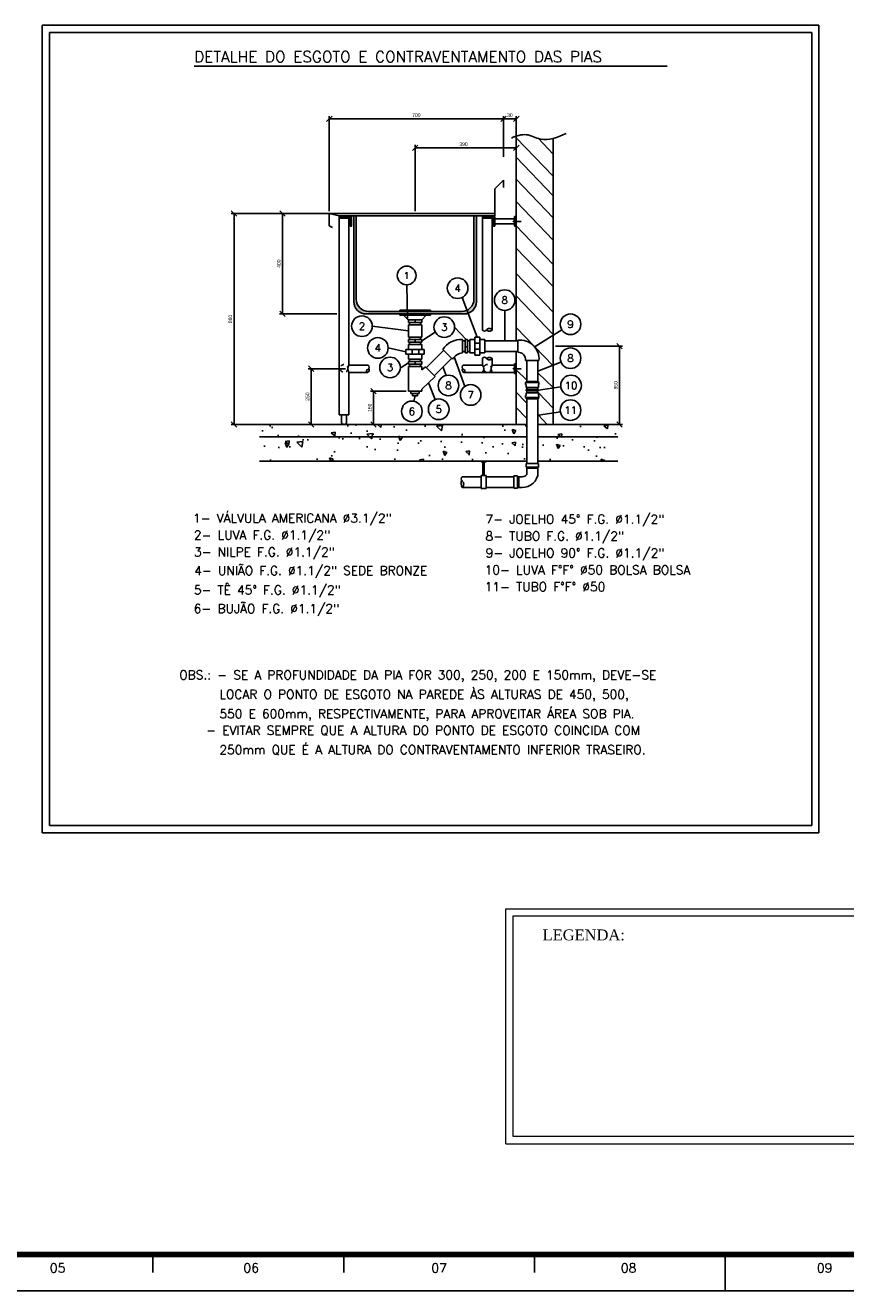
# Model space of a CAD drawing. Header units: millimetres. Extents: x -132310 to 272527, y 0 to 5184.
# Tile 2 of 7: x 30 to 52, y 0 to 35. Entities that reach past the tile are written whole.
import ezdxf
from ezdxf.enums import TextEntityAlignment as Align

# ---------------------------------------------------------------- set-up
doc = ezdxf.new("R2010")
doc.units = ezdxf.units.MM
doc.header["$MEASUREMENT"] = 0
doc.linetypes.add('HIDDEN3', pattern=[0.1075, 0.075, -0.0325])
for name, color, linetype in [('C-COTAS', 7, 'Continuous'), ('C-DETALHE', 8, 'Continuous'), ('C-HIDRAULICA', 1, 'Continuous'), ('C-LAJE', 10, 'Continuous'), ('C-MATERIAL', 7, 'Continuous'), ('C-PAREDE', 7, 'Continuous'), ('C-PISO', 5, 'Continuous'), ('C-PONTOS-HIDR', 124, 'Continuous'), ('DESENHO', 178, 'Continuous'), ('MARGEM', 4, 'Continuous'), ('Textos', 7, 'Continuous')]:
    doc.layers.add(name, color=color, linetype=linetype)
doc.layers.add('Nível 1', color=7, linetype='Continuous', lineweight=5)
doc.styles.add('PADRÃO', font='stylu.ttf')
doc.styles.add('ROMANS', font='ROMANS')
doc.styles.add('TimesNewRoman', font='times.ttf')
doc.dimstyles.get("Standard").update_dxf_attribs({"dimtxt": 0.18, "dimasz": 0.18, "dimexe": 0.18, "dimexo": 0.0625, "dimgap": 0.09, "dimtad": 0, "dimtih": 1, "dimtoh": 1, "dimdec": 4, "dimzin": 0, "dimdsep": 46, "dimtxsty": 'Standard', "dimcen": 0.09, "dimadec": 0, "dimazin": 0, "dimtfac": 1, "dimtdec": 4, "dimtofl": 0, "dimtmove": 0, "dimatfit": 3, "dimfxl": 0, "dimtolj": 1, "dimtzin": 0, "dimarcsym": 0})
pattern_1 = [(140, (-59.2147, -4.0053), (0.105923, 1.210708), [0.126597, -1.392568]), (85, (-59.2147, -4.0053), (-1.269671, -0.234207), [0.101278, -1.114055]), (190.4514, (-59.2059, -3.9044), (-1.163747, 0.976502), [0.107591, -1.183501]), (136.1842, (-59.5523, -4.0053), (0.27939, 1.801462), [0.189896, -2.088852]), (186.6356, (-59.529, -3.8552), (-1.644273, 1.577675), [0.161386, -1.77525]), (81.1842, (-59.5523, -4.0053), (-1.644275, 1.577673), [0.151917, -1.671082]), (111, (-59.4679, -3.8365), (0.679605, 1.007556), [0.126597, -1.392568]), (56, (-59.4679, -3.8365), (-1.224025, 0.410707), [0.101278, -1.114055]), (161.4514, (-59.4112, -3.7526), (-0.544419, 1.418263), [0.107591, -1.183501]), (127.5, (-59.2147, -4.00533), (-0.561912, 0.0205254), [0, -1.100551, 0, -1.130934, 0, -1.1182745]), (97.5, (-59.2147, -4.0053), (-0.6657518, 0.4440513), [0, -0.6448013, 0, -1.0752315, 0, -0.4262103]), (57.5, (-59.2147, -4.38174), (0.0380718, 0.9010717), [0, -0.4219904, 0, -1.31661, 0, -1.74704]), (47.5, (-59.2147, -4.55054), (-0.1689734, 0.984396), [0, -0.5485875, 0, -0.874364, 0, -1.240652])]

# ---------------------------------------------------------------- blocks, each defined once
blk = doc.blocks.new('CIR-1-E')
blk.add_circle((0.001, 0), 0.14)
at = {"style": 'ROMANS'}
blk.add_attdef('N', text='', height=0.1, dxfattribs=at).set_placement((0.001, -0.05), align=Align.CENTER)
blk = doc.blocks.new('_OBLIQUE')
at = {"color": 0, "linetype": 'ByBlock', "lineweight": -2}
blk.add_line((-0.5, -0.5), (0.5, 0.5), dxfattribs=at)
blk = doc.blocks.new('*D643')
at = {"layer": 'C-COTAS', "color": 0, "lineweight": -2}
for p, q in [((37.931, 29.609), (35.272, 29.609)), ((35.352, 29.609), (35.352, 23.796)), ((37.931, 23.796), (35.272, 23.796))]:
    blk.add_line(p, q, dxfattribs=at)
at = {"layer": 'Defpoints', "color": 0}
for p in [(37.993, 29.609), (35.352, 23.796), (37.993, 23.796)]:
    blk.add_point(p, dxfattribs=at)
at = {"layer": 'C-COTAS', "color": 0, "lineweight": -2, "xscale": 0.15, "yscale": 0.15, "zscale": 0.15}
for p, rotation in [((35.352, 29.609), 90), ((35.352, 23.796), 270)]:
    blk.add_blockref('_OBLIQUE', p, dxfattribs=dict(at, rotation=rotation))
at = {"layer": 'C-COTAS', "color": 0, "insert": (35.25, 26.702), "char_height": 0.1, "attachment_point": 5, "rotation": 90, "style": 'PADRÃO'}
blk.add_mtext('\\A1;860', dxfattribs=at)
blk = doc.blocks.new('*D644')
at = {"layer": 'C-COTAS', "color": 0, "lineweight": -2}
for p, q in [((44.204, 25.953), (46.05, 25.953)), ((45.97, 25.953), (45.97, 23.796)), ((43.781, 23.796), (46.05, 23.796))]:
    blk.add_line(p, q, dxfattribs=at)
at = {"layer": 'Defpoints', "color": 0}
for p in [(44.142, 25.953), (43.719, 23.796), (45.97, 23.796)]:
    blk.add_point(p, dxfattribs=at)
at = {"layer": 'C-COTAS', "color": 0, "lineweight": -2, "xscale": 0.15, "yscale": 0.15, "zscale": 0.15}
for p, rotation in [((45.97, 25.953), 90), ((45.97, 23.796), 270)]:
    blk.add_blockref('_OBLIQUE', p, dxfattribs=dict(at, rotation=rotation))
at = {"layer": 'C-COTAS', "color": 0, "insert": (45.868, 24.874), "char_height": 0.1, "attachment_point": 5, "rotation": 90, "style": 'PADRÃO'}
blk.add_mtext('\\A1;350', dxfattribs=at)
blk = doc.blocks.new('*D645')
at = {"layer": 'C-COTAS', "color": 0, "lineweight": -2}
for p, q in [((38.422, 25.333), (37.397, 25.333)), ((37.477, 25.333), (37.477, 23.796)), ((38.422, 23.796), (37.397, 23.796))]:
    blk.add_line(p, q, dxfattribs=at)
at = {"layer": 'Defpoints', "color": 0}
for p in [(38.484, 25.333), (37.477, 23.796), (38.484, 23.796)]:
    blk.add_point(p, dxfattribs=at)
at = {"layer": 'C-COTAS', "color": 0, "lineweight": -2, "xscale": 0.15, "yscale": 0.15, "zscale": 0.15}
for p, rotation in [((37.477, 25.333), 90), ((37.477, 23.796), 270)]:
    blk.add_blockref('_OBLIQUE', p, dxfattribs=dict(at, rotation=rotation))
at = {"layer": 'C-COTAS', "color": 0, "insert": (37.374, 24.564), "char_height": 0.1, "attachment_point": 5, "rotation": 90, "style": 'PADRÃO'}
blk.add_mtext('\\A1;250', dxfattribs=at)
blk = doc.blocks.new('*D646')
at = {"layer": 'C-COTAS', "color": 0, "lineweight": -2}
for p, q in [((40.094, 24.717), (39.116, 24.717)), ((39.196, 24.717), (39.196, 23.796)), ((40.075, 23.796), (39.116, 23.796))]:
    blk.add_line(p, q, dxfattribs=at)
at = {"layer": 'Defpoints', "color": 0}
for p in [(40.156, 24.717), (39.196, 23.796), (40.138, 23.796)]:
    blk.add_point(p, dxfattribs=at)
at = {"layer": 'C-COTAS', "color": 0, "lineweight": -2, "xscale": 0.15, "yscale": 0.15, "zscale": 0.15}
for p, rotation in [((39.196, 24.717), 90), ((39.196, 23.796), 270)]:
    blk.add_blockref('_OBLIQUE', p, dxfattribs=dict(at, rotation=rotation))
at = {"layer": 'C-COTAS', "color": 0, "insert": (39.093, 24.256), "char_height": 0.1, "attachment_point": 5, "rotation": 90, "style": 'PADRÃO'}
blk.add_mtext('\\A1;150', dxfattribs=at)
blk = doc.blocks.new('*D647')
at = {"layer": 'C-COTAS', "color": 0, "lineweight": -2}
for p, q in [((37.977, 29.671), (37.977, 32.292)), ((42.773, 32.212), (37.977, 32.212)), ((42.773, 31.894), (42.773, 32.292))]:
    blk.add_line(p, q, dxfattribs=at)
at = {"layer": 'Defpoints', "color": 0}
for p in [(37.977, 32.212), (42.773, 31.832), (37.977, 29.609)]:
    blk.add_point(p, dxfattribs=at)
at = {"layer": 'C-COTAS', "color": 0, "lineweight": -2, "xscale": 0.15, "yscale": 0.15, "zscale": 0.15, "rotation": 180}
blk.add_blockref('_OBLIQUE', (37.977, 32.212), dxfattribs=at)
at = {"layer": 'C-COTAS', "color": 0, "lineweight": -2, "xscale": 0.15, "yscale": 0.15, "zscale": 0.15}
blk.add_blockref('_OBLIQUE', (42.773, 32.212), dxfattribs=at)
at = {"layer": 'C-COTAS', "color": 0, "insert": (40.375, 32.316), "char_height": 0.1, "attachment_point": 5, "style": 'PADRÃO'}
blk.add_mtext('\\A1;700', dxfattribs=at)
blk = doc.blocks.new('*D648')
at = {"layer": 'C-COTAS', "color": 0, "lineweight": -2}
for p, q in [((42.773, 31.168), (42.773, 32.292)), ((42.773, 32.212), (43.129, 32.212)), ((43.129, 31.218), (43.129, 32.292))]:
    blk.add_line(p, q, dxfattribs=at)
at = {"layer": 'Defpoints', "color": 0}
for p in [(43.129, 32.212), (42.773, 31.105), (43.129, 31.156)]:
    blk.add_point(p, dxfattribs=at)
at = {"layer": 'C-COTAS', "color": 0, "lineweight": -2, "xscale": 0.15, "yscale": 0.15, "zscale": 0.15, "rotation": 180}
blk.add_blockref('_OBLIQUE', (42.773, 32.212), dxfattribs=at)
at = {"layer": 'C-COTAS', "color": 0, "lineweight": -2, "xscale": 0.15, "yscale": 0.15, "zscale": 0.15}
blk.add_blockref('_OBLIQUE', (43.129, 32.212), dxfattribs=at)
at = {"layer": 'C-COTAS', "color": 0, "insert": (42.951, 32.314), "char_height": 0.1, "attachment_point": 5, "style": 'PADRÃO'}
blk.add_mtext('\\A1;30', dxfattribs=at)
blk = doc.blocks.new('*D649')
at = {"layer": 'C-COTAS', "color": 0, "lineweight": -2}
for p, q in [((40.34, 29.671), (40.34, 31.495)), ((40.34, 31.415), (43.129, 31.415)), ((43.129, 30.307), (43.129, 31.495))]:
    blk.add_line(p, q, dxfattribs=at)
at = {"layer": 'Defpoints', "color": 0}
for p in [(43.129, 31.415), (43.129, 30.245), (40.34, 29.609)]:
    blk.add_point(p, dxfattribs=at)
at = {"layer": 'C-COTAS', "color": 0, "lineweight": -2, "xscale": 0.15, "yscale": 0.15, "zscale": 0.15, "rotation": 180}
blk.add_blockref('_OBLIQUE', (40.34, 31.415), dxfattribs=at)
at = {"layer": 'C-COTAS', "color": 0, "lineweight": -2, "xscale": 0.15, "yscale": 0.15, "zscale": 0.15}
blk.add_blockref('_OBLIQUE', (43.129, 31.415), dxfattribs=at)
at = {"layer": 'C-COTAS', "color": 0, "insert": (41.674, 31.517), "char_height": 0.1, "attachment_point": 5, "style": 'PADRÃO'}
blk.add_mtext('\\A1;390', dxfattribs=at)
blk = doc.blocks.new('*D650')
at = {"layer": 'C-COTAS', "color": 0, "lineweight": -2}
for p, q in [((38.185, 29.609), (36.609, 29.609)), ((36.689, 26.841), (36.689, 29.609)), ((38.185, 26.841), (36.609, 26.841))]:
    blk.add_line(p, q, dxfattribs=at)
at = {"layer": 'Defpoints', "color": 0}
for p in [(36.689, 29.609), (38.247, 29.609), (38.247, 26.841)]:
    blk.add_point(p, dxfattribs=at)
at = {"layer": 'C-COTAS', "color": 0, "lineweight": -2, "xscale": 0.15, "yscale": 0.15, "zscale": 0.15}
for p, rotation in [((36.689, 29.609), 90), ((36.689, 26.841), 270)]:
    blk.add_blockref('_OBLIQUE', p, dxfattribs=dict(at, rotation=rotation))
at = {"layer": 'C-COTAS', "color": 0, "insert": (36.586, 28.225), "char_height": 0.1, "attachment_point": 5, "rotation": 90, "style": 'PADRÃO'}
blk.add_mtext('\\A1;400', dxfattribs=at)

msp = doc.modelspace()

# ---------------------------------------------------------------- hatches: boundary and pattern name
at = {"layer": 'C-DETALHE'}
msp.add_hatch(color=256, dxfattribs=at).paths.add_polyline_path([(42.02828, 29.54146), (41.96076, 29.54146), (41.96076, 27.24584, -0.41421356), (41.62317, 26.90824), (39.05747, 26.90824, -0.41421356), (38.71987, 27.24584), (38.71987, 29.54146), (38.65236, 29.54146), (38.65236, 27.17832, 0.41421356), (38.98995, 26.84073), (41.69069, 26.84073, 0.41421356), (42.02828, 27.17832)])
at = {"layer": 'C-LAJE'}
h = msp.add_hatch(dxfattribs=at)
h.set_pattern_fill('AR-CONC', scale=0.168796, angle=90, style=0)
h.set_pattern_definition(pattern_1)
h.paths.add_polyline_path([(45.8851, 23.45805), (43.73731, 23.45805), (43.73731, 22.78287), (45.8851, 22.78287)])
h.paths.add_polyline_path([(43.39971, 23.45805), (36.05531, 23.45805), (36.05531, 22.78287), (43.39971, 22.78287)])
at = {"layer": 'C-PISO'}
h = msp.add_hatch(dxfattribs=at)
h.set_pattern_fill('AR-CONC', scale=0.168796, angle=90, style=0)
h.set_pattern_definition(pattern_1)
h.paths.add_polyline_path([(43.39971, 23.79564), (36.05531, 23.79564), (36.05531, 23.45805), (43.39971, 23.45805)])
h.paths.add_polyline_path([(45.8851, 23.79564), (43.73731, 23.79564), (43.73731, 23.45805), (45.8851, 23.45805)])

# ---------------------------------------------------------------- linework, layer by layer
for p, q in [((30.0701, 34.7897), (30.0701, 12.55197)), ((51.46604, 34.7897), (30.0701, 34.7897)), ((30.2701, 34.5897), (30.2701, 12.75197)), ((51.26604, 34.5897), (30.2701, 34.5897)), ((51.26604, 12.75197), (51.26604, 34.5897)), ((51.46604, 12.55197), (51.46604, 34.7897)), ((43.12883, 26.10356, 0), (43.12883, 31.74433, 0)), ((44.14161, 23.79564, 0), (44.14161, 31.67541, 0)), ((30.0701, 12.55197), (51.46604, 12.55197)), ((30.2701, 12.75197), (51.26604, 12.75197))]:
    msp.add_line(p, q)
at = {"layer": 'C-DETALHE'}
for p, q in [((42.53467, 30.28417, 0), (42.77338, 30.52288, 0)), ((42.77338, 30.52288, 0), (42.77338, 30.32033, 0)), ((42.53467, 29.60898, 0), (42.53467, 30.28417, 0)), ((37.97717, 29.60898, 0), (42.53467, 29.60898, 0)), ((37.97717, 29.60898, 0), (37.97717, 29.27139, 0)), ((37.97717, 29.60898, 0), (38.24725, 29.54146, 0)), ((38.24725, 29.54146, 0), (42.53467, 29.54146, 0)), ((38.24725, 29.47395, 0), (38.24725, 24.06572, 0)), ((38.24725, 29.47395, 0), (38.51732, 29.47395, 0)), ((38.24778, 29.52458, 0), (38.58484, 29.52458, 0)), ((38.24778, 29.52458, 0), (38.24778, 29.49083, 0)), ((38.24778, 29.49083, 0), (38.55108, 29.49083, 0)), ((38.51732, 29.47395, 0), (38.51732, 25.43407, 0)), ((38.55108, 29.49083, 0), (38.55108, 29.25451, 0)), ((38.58484, 29.52458, 0), (38.58484, 29.25451, 0)), ((38.65236, 29.53471, 0), (38.65236, 27.17157, 0)), ((38.71987, 29.54146, 0), (38.71987, 27.24584, 0)), ((41.96076, 29.54146, 0), (41.96076, 27.24584, 0)), ((42.02828, 29.54146, 0), (42.02828, 27.17832, 0)), ((42.19693, 29.52458, 0), (42.19693, 29.49083, 0)), ((42.19693, 29.52458, 0), (42.53467, 29.52458, 0)), ((42.19693, 29.49083, 0), (42.50091, 29.49083, 0)), ((42.19708, 29.47395, 0), (42.19708, 26.40348, 0)), ((42.19708, 29.47395, 0), (42.46715, 29.47395, 0)), ((42.46715, 29.47395, 0), (42.46715, 26.40348, 0)), ((42.50091, 29.49083, 0), (42.50091, 29.25451, 0)), ((42.53467, 29.60898, 0), (42.53467, 29.54146, 0)), ((42.53467, 29.52458, 0), (42.53467, 29.25451, 0)), ((42.53467, 29.45707, 0), (43.07482, 29.45707, 0)), ((42.53467, 29.32203, 0), (43.07482, 29.32203, 0)), ((43.04106, 29.3828, 0), (43.04106, 29.3963, 0)), ((43.04106, 29.3963, 0), (43.07482, 29.3963, 0)), ((43.04106, 29.3828, 0), (43.07482, 29.3828, 0)), ((43.07482, 29.52458, 0), (43.12883, 29.52458, 0)), ((43.07482, 29.52458, 0), (43.07482, 29.25451, 0)), ((37.97717, 29.27139, 0), (38.06488, 29.22075, 0)), ((38.55108, 29.25451, 0), (38.58484, 29.25451, 0)), ((42.50091, 29.25451, 0), (42.53467, 29.25451, 0)), ((43.07482, 29.25451, 0), (43.12883, 29.25451, 0)), ((42.19708, 25.61003, 0), (42.19708, 25.43407, 0)), ((42.46715, 25.61003, 0), (42.46715, 25.43407, 0)), ((43.07482, 25.46783, 0), (43.07482, 25.19776, 0)), ((43.07482, 25.46783, 0), (43.12883, 25.46783, 0)), ((38.51732, 25.43407, 0), (39.04158, 25.43407, 0)), ((38.51732, 25.23152, 0), (38.51732, 24.06572, 0)), ((38.51732, 25.23152, 0), (39.04158, 25.23152, 0)), ((42.19708, 25.43407, 0), (41.67281, 25.43407, 0)), ((42.19708, 25.23152, 0), (41.67281, 25.23152, 0)), ((43.07482, 25.23152, 0), (42.19708, 25.23152, 0)), ((43.07482, 25.43407, 0), (42.46715, 25.43407, 0)), ((43.04106, 25.33955, 0), (43.07482, 25.33955, 0)), ((43.04106, 25.32604, 0), (43.04106, 25.33955, 0)), ((43.04106, 25.33279, 0), (43.26387, 25.33279, 0)), ((43.04106, 25.32604, 0), (43.07482, 25.32604, 0)), ((43.07482, 25.19776, 0), (43.12883, 25.19776, 0)), ((38.24725, 24.06572, 0), (38.51732, 24.06572, 0)), ((38.31023, 23.86657, 0), (38.31023, 24.06572, 0)), ((38.45433, 23.86657, 0), (38.45433, 24.06572, 0)), ((38.31476, 23.79564, 0), (38.4498, 23.79564, 0))]:
    msp.add_line(p, q, dxfattribs=at)
at = {"layer": 'C-DETALHE', "linetype": 'HIDDEN3'}
for centre in [(38.38228, 25.34036, 0), (42.33211, 25.34036, 0)]:
    msp.add_circle(centre, 0.10648, dxfattribs=at)
at = {"layer": 'C-DETALHE'}
for centre, radius, start, end in [((39.05747, 27.24584, 0), 0.33759, 180, 270), ((41.62317, 27.24584, 0), 0.33759, 270, 0), ((38.98995, 27.17832, 0), 0.33759, 180, 270), ((41.69069, 27.17832, 0), 0.33759, 270, 0), ((42.25265, 26.42134, 0), 0.05837, 197.809431, 342.190569), ((42.38769, 26.33201, 0), 0.10688, 41.97157, 138.02843), ((42.38769, 26.47496, 0), 0.10688, 221.97157, 318.02843), ((42.25265, 25.59218, 0), 0.05837, 17.809431, 162.190569), ((42.38769, 25.53856, 0), 0.10688, 41.97157, 138.02843), ((42.38769, 25.68151, 0), 0.10688, 221.97157, 318.02843), ((38.65685, 25.33279, 0), 0.17241, 144.025141, 215.974859), ((39.04343, 25.27206, 0), 0.04059, 92.610311, 267.389689), ((39.00298, 25.37334, 0), 0.07196, 302.439901, 57.560099), ((39.00298, 25.29225, 0), 0.07196, 302.439901, 34.291994), ((41.71142, 25.37334, 0), 0.07196, 122.439901, 237.560099), ((41.71142, 25.29225, 0), 0.07196, 145.708006, 237.560099), ((41.67097, 25.27206, 0), 0.04059, 272.610311, 87.389689), ((42.05755, 25.33279, 0), 0.17241, 324.025141, 35.974859), ((42.60667, 25.33279, 0), 0.17241, 144.025141, 215.974859), ((38.38228, 23.86882, 0), 0.07208, 181.785081, 358.214919)]:
    msp.add_arc(centre, radius, start, end, dxfattribs=at)
at = {"layer": 'C-HIDRAULICA'}
for p, q in [((39.91991, 26.94538, 0), (40.76073, 26.94538, 0)), ((39.91991, 26.94538, 0), (39.91991, 26.90824, 0)), ((39.91991, 26.84073, 0), (39.91991, 26.81034, 0)), ((40.76073, 26.94538, 0), (40.76073, 26.90824, 0)), ((40.76073, 26.84073, 0), (40.76073, 26.81034, 0)), ((39.91991, 26.81034, 0), (40.76073, 26.81034, 0)), ((40.1573, 26.67269, 0), (40.01965, 26.81034, 0)), ((40.15469, 26.67531, 0), (40.52442, 26.67531, 0)), ((40.15622, 26.67531, 0), (40.15622, 26.60779, 0)), ((40.15622, 26.60779, 0), (40.52442, 26.60779, 0)), ((40.15622, 26.54027, 0), (40.15622, 26.20268, 0)), ((40.15622, 26.54027, 0), (40.52442, 26.54027, 0)), ((40.18998, 26.60779, 0), (40.18998, 26.54027, 0)), ((40.34032, 26.67531, 0), (40.34032, 26.60779, 0)), ((40.49066, 26.60779, 0), (40.49066, 26.54027, 0)), ((40.52442, 26.68254, 0), (40.64176, 26.81034, 0)), ((40.52442, 26.68254, 0), (40.52442, 26.60779, 0)), ((40.52442, 26.54027, 0), (40.52442, 26.20268, 0)), ((40.15622, 26.20268, 0), (40.52442, 26.20268, 0)), ((40.18998, 26.13516, 0), (40.18998, 26.20268, 0)), ((40.49066, 26.13516, 0), (40.49066, 26.20268, 0)), ((41.64933, 25.76912, 0), (41.64933, 26.13732, 0)), ((41.71685, 25.76912, 0), (41.71685, 26.13732, 0)), ((41.71685, 26.13732, 0), (41.78437, 26.13732, 0)), ((41.78437, 25.76912, 0), (41.78437, 26.13732, 0)), ((41.85189, 26.13732, 0), (41.98693, 26.13732, 0)), ((41.85189, 25.76912, 0), (41.85189, 26.13732, 0)), ((41.98693, 25.7016, 0), (41.98693, 26.20484, 0)), ((41.98693, 26.20484, 0), (42.12196, 26.20484, 0)), ((42.12196, 25.7016, 0), (42.12196, 26.20484, 0)), ((42.12196, 26.13732, 0), (42.257, 26.13732, 0)), ((42.257, 25.76912, 0), (42.257, 26.13732, 0)), ((40.0887, 25.86508, 0), (40.59193, 25.86508, 0)), ((40.0887, 25.86508, 0), (40.0887, 25.73005, 0)), ((40.15622, 26.13516, 0), (40.52442, 26.13516, 0)), ((40.15622, 26.13516, 0), (40.15622, 26.06764, 0)), ((40.15622, 26.06764, 0), (40.52442, 26.06764, 0)), ((40.15622, 26.00012, 0), (40.15622, 25.86508, 0)), ((40.15622, 26.00012, 0), (40.52442, 26.00012, 0)), ((40.18998, 26.00012, 0), (40.18998, 26.06764, 0)), ((40.2575, 25.86508, 0), (40.2575, 25.73005, 0)), ((40.34032, 26.13516, 0), (40.34032, 26.06764, 0)), ((40.4416, 25.86508, 0), (40.4416, 25.73005, 0)), ((40.49066, 26.00012, 0), (40.49066, 26.06764, 0)), ((40.52442, 26.13516, 0), (40.52442, 26.06764, 0)), ((40.52442, 26.00012, 0), (40.52442, 25.86508, 0)), ((40.59193, 25.86508, 0), (40.59193, 25.73005, 0)), ((40.64848, 25.35935, 0), (41.1259, 25.83678, 0)), ((41.1001, 25.86259, 0), (41.37003, 25.59265, 0)), ((41.71685, 26.10356, 0), (41.64933, 26.10356, 0)), ((41.71685, 25.80288, 0), (41.64933, 25.80288, 0)), ((41.71685, 25.93476, 0), (41.78437, 25.93476, 0)), ((41.85189, 26.10356, 0), (41.78437, 26.10356, 0)), ((41.85189, 25.80288, 0), (41.78437, 25.80288, 0)), ((41.98693, 26.03604, 0), (42.12196, 26.03604, 0)), ((41.98693, 25.8704, 0), (42.12196, 25.8704, 0)), ((43.1685, 26.10356, 0), (42.257, 26.10356, 0)), ((43.1685, 25.80288, 0), (42.257, 25.80288, 0)), ((43.12883, 23.8024, 0), (43.12883, 25.80288, 0)), ((43.1685, 25.78384, 0), (43.1685, 26.11492, 0)), ((40.0887, 25.73005, 0), (40.59193, 25.73005, 0)), ((40.15622, 25.73005, 0), (40.15622, 25.59501, 0)), ((40.15622, 25.59501, 0), (40.52442, 25.59501, 0)), ((40.15622, 25.52749, 0), (40.52442, 25.52749, 0)), ((40.15622, 25.45997, 0), (40.15622, 25.52749, 0)), ((40.15622, 25.45997, 0), (40.52442, 25.45997, 0)), ((40.18998, 25.59501, 0), (40.18998, 25.52749, 0)), ((40.18998, 25.45997, 0), (40.18998, 25.39245, 0)), ((40.34032, 25.45997, 0), (40.34032, 25.52749, 0)), ((40.34032, 25.52749, 0), (40.34032, 25.45997, 0)), ((40.49066, 25.59501, 0), (40.49066, 25.52749, 0)), ((40.49066, 25.45997, 0), (40.49066, 25.39245, 0)), ((40.52442, 25.73005, 0), (40.52442, 25.59501, 0)), ((40.52442, 25.45997, 0), (40.52442, 25.52749, 0)), ((40.86873, 25.1391, 0), (41.34616, 25.61653, 0)), ((41.71685, 25.76912, 0), (41.78437, 25.76912, 0)), ((41.85189, 25.76912, 0), (41.98693, 25.76912, 0)), ((41.98693, 25.7016, 0), (42.12196, 25.7016, 0)), ((42.12196, 25.76912, 0), (42.257, 25.76912, 0)), ((43.38454, 25.55646, 0), (43.75257, 25.55646, 0)), ((43.41817, 25.55646, 0), (43.41817, 24.98256, 0)), ((43.71885, 25.55646, 0), (43.71885, 24.98256, 0)), ((40.15622, 25.39245, 0), (40.15622, 24.71727, 0)), ((40.52442, 25.39245, 0), (40.15622, 25.39245, 0)), ((40.52442, 25.39245, 0), (40.52442, 25.30149, 0)), ((40.52442, 25.30149, 0), (40.62565, 25.38218, 0)), ((40.52442, 24.7655, 0), (40.89237, 25.11546, 0)), ((40.62565, 25.38218, 0), (40.89237, 25.11546, 0)), ((40.52442, 24.7655, 0), (40.52442, 24.71727, 0)), ((43.38439, 24.89478, 0), (43.40129, 24.89478, 0)), ((43.38441, 24.9488, 0), (43.38441, 24.89478, 0)), ((43.38441, 24.9488, 0), (43.75261, 24.9488, 0)), ((43.39792, 24.98256, 0), (43.39792, 24.9488, 0)), ((43.39792, 24.98256, 0), (43.7391, 24.98256, 0)), ((43.39792, 24.75974, 0), (43.39792, 24.72599, 0)), ((43.39792, 24.75974, 0), (43.7391, 24.75974, 0)), ((43.40129, 24.89478, 0), (43.40129, 24.81376, 0)), ((43.40129, 24.81376, 0), (43.73573, 24.81376, 0)), ((43.42155, 24.81376, 0), (43.42155, 24.75974, 0)), ((43.71547, 24.81376, 0), (43.71547, 24.75974, 0)), ((43.73573, 24.89478, 0), (43.75263, 24.89478, 0)), ((43.73573, 24.89478, 0), (43.73573, 24.81376, 0)), ((43.7391, 24.98256, 0), (43.7391, 24.9488, 0)), ((43.7391, 24.75974, 0), (43.7391, 24.72599, 0)), ((43.75261, 24.9488, 0), (43.75261, 24.89478, 0)), ((40.52442, 24.71727, 0), (40.15622, 24.71727, 0)), ((40.22374, 24.71727, 0), (40.22374, 24.64975, 0)), ((40.4569, 24.64975, 0), (40.22374, 24.64975, 0)), ((40.2728, 24.64975, 0), (40.2728, 24.58223, 0)), ((40.40784, 24.58223, 0), (40.2728, 24.58223, 0)), ((40.40784, 24.64975, 0), (40.40784, 24.58223, 0)), ((40.4569, 24.71727, 0), (40.4569, 24.64975, 0)), ((43.38439, 24.59095, 0), (43.40129, 24.59095, 0)), ((43.38441, 24.53693, 0), (43.38441, 24.59095, 0)), ((43.38441, 24.53693, 0), (43.75261, 24.53693, 0)), ((43.39792, 24.72599, 0), (43.7391, 24.72599, 0)), ((43.39792, 24.50317, 0), (43.39792, 24.53693, 0)), ((43.39792, 24.50317, 0), (43.7391, 24.50317, 0)), ((43.40129, 24.59095, 0), (43.40129, 24.67197, 0)), ((43.40129, 24.67197, 0), (43.73573, 24.67197, 0)), ((43.41817, 24.50317, 0), (43.41817, 22.72462, 0)), ((43.42155, 24.67197, 0), (43.42155, 24.72599, 0)), ((43.71547, 24.67197, 0), (43.71547, 24.72599, 0)), ((43.71885, 24.50317, 0), (43.71885, 22.72462, 0)), ((43.73573, 24.59095, 0), (43.73573, 24.67197, 0)), ((43.73573, 24.59095, 0), (43.75263, 24.59095, 0)), ((43.7391, 24.50317, 0), (43.7391, 24.53693, 0)), ((43.75261, 24.53693, 0), (43.75261, 24.59095, 0)), ((42.1592, 22.76371, 0), (42.1592, 22.78287, 0)), ((42.29423, 22.76371, 0), (42.1592, 22.76371, 0)), ((42.20984, 22.76371, 0), (42.20984, 22.39319, 0)), ((42.2436, 22.76371, 0), (42.2436, 22.39319, 0)), ((42.29423, 22.76371, 0), (42.29423, 22.78287, 0)), ((43.40129, 22.72462, 0), (43.40129, 22.62335, 0)), ((43.40129, 22.72462, 0), (43.74248, 22.72462, 0)), ((43.74248, 22.72462, 0), (43.74248, 22.62335, 0)), ((42.1592, 22.35943, 0), (41.64103, 22.35943, 0)), ((42.29423, 22.39319, 0), (42.1592, 22.39319, 0)), ((42.1592, 22.39319, 0), (42.1592, 22.03174, 0)), ((42.29423, 22.39319, 0), (42.29423, 22.03174, 0)), ((43.06212, 22.35943, 0), (42.29423, 22.35943, 0)), ((43.06212, 22.38306, 0), (43.1634, 22.38306, 0)), ((43.06212, 22.38306, 0), (43.06212, 22.04187, 0)), ((43.1634, 22.38306, 0), (43.1634, 22.04187, 0)), ((43.19716, 22.35943, 0), (43.1634, 22.35943, 0)), ((43.29844, 22.35704, 0), (43.19716, 22.35704, 0)), ((43.19716, 22.0679, 0), (43.19716, 22.35704, 0)), ((43.40129, 22.62335, 0), (43.74248, 22.62335, 0)), ((43.41817, 22.62335, 0), (43.41817, 22.42016, 0)), ((43.41817, 22.58959, 0), (43.71885, 22.58959, 0)), ((43.71885, 22.62335, 0), (43.71885, 22.38703, 0)), ((42.1592, 22.0655, 0), (41.64103, 22.0655, 0)), ((42.29423, 22.03174, 0), (42.1592, 22.03174, 0)), ((43.06212, 22.0655, 0), (42.29423, 22.0655, 0)), ((43.06212, 22.04187, 0), (43.1634, 22.04187, 0)), ((43.19716, 22.0655, 0), (43.1634, 22.0655, 0))]:
    msp.add_line(p, q, dxfattribs=at)
for centre, radius, start, end in [((41.61609, 25.51741, 0), 0.6208, 86.930009, 146.219033), ((43.23524, 25.60006, 0), 0.51917, 355.182911, 97.385386), ((41.68727, 25.39982, 0), 0.37125, 95.864755, 148.705992), ((43.18292, 25.58121, 0), 0.20314, 353.002724, 94.069633), ((41.67963, 22.2987, 0), 0.07196, 122.439901, 237.560099), ((43.2805, 22.51449, 0), 0.4558, 260.076033, 344.337547), ((43.28972, 22.5187, 0), 0.16189, 273.086072, 322.506598), ((41.83273, 22.18371, 0), 0.22521, 160.696557, 211.658593), ((41.56443, 22.15173, 0), 0.11534, 311.616711, 48.383289)]:
    msp.add_arc(centre, radius, start, end, dxfattribs=at)
at = {"layer": 'C-LAJE', "color": 7}
for p, q in [((36.05531, 23.45805, 0), (43.39971, 23.45805, 0)), ((36.05531, 22.78287, 0), (43.39971, 22.78287, 0)), ((43.73731, 22.78287, 0), (45.92152, 22.78287, 0))]:
    msp.add_line(p, q, dxfattribs=at)
at = {"layer": 'C-LAJE'}
msp.add_line((43.73731, 23.45805, 0), (45.92152, 23.45805, 0), dxfattribs=at)
at = {"layer": 'C-MATERIAL'}
for p, q in [((40.10949, 27.64144, 0), (40.13025, 26.69975, 0)), ((41.63635, 27.293, 0), (42.05445, 26.20484, 0)), ((42.80825, 26.93653, 0), (42.80825, 26.10356, 0)), ((43.65179, 25.94829, 0), (44.38208, 26.40474, 0)), ((41.4184, 25.65581, 0), (41.70776, 24.84257, 0)), ((43.71885, 25.26951, 0), (44.35891, 25.51619, 0)), ((41.19832, 25.148, 0), (41.11668, 25.36858, 0)), ((40.89764, 24.48318, 0), (40.72235, 24.92652, 0)), ((43.7391, 24.74287, 0), (44.356, 24.82984, 0)), ((40.34032, 24.58223, 0), (40.30844, 24.43551, 0)), ((43.73731, 24.05235, 0), (44.3423, 24.14717, 0))]:
    msp.add_line(p, q, dxfattribs=at)
at = {"layer": 'C-MATERIAL', "color": 7}
for p, q in [((39.16127, 26.50216, 0), (40.15622, 26.37147, 0)), ((40.52442, 26.1014, 0), (40.89506, 26.34345, 0)), ((41.75061, 26.13732, 0), (41.43014, 26.47712, 0)), ((39.59893, 25.90493, 0), (40.0887, 25.79757, 0)), ((39.95293, 25.36598, 0), (40.15622, 25.49373, 0))]:
    msp.add_line(p, q, dxfattribs=at)
at = {"layer": 'C-PAREDE'}
for p, q in [((43.12883, 31.69053, 0), (44.14161, 30.63078, 0)), ((43.73546, 31.67051, 0), (44.14161, 31.24553, 0)), ((43.12883, 31.15478, 0), (44.14161, 30.09503, 0)), ((43.12883, 30.54878, 0), (44.14161, 29.48903, 0)), ((43.12883, 29.93403, 0), (44.14161, 28.87428, 0)), ((43.04106, 29.38955, 0), (43.26387, 29.38955, 0)), ((43.04106, 29.38955, 0), (43.26387, 29.38955, 0)), ((43.12883, 29.26657, 0), (44.14161, 28.20682, 0)), ((43.12883, 28.65182, 0), (44.14161, 27.59207, 0)), ((43.12883, 27.95015, 0), (44.14161, 26.8904, 0)), ((43.12883, 27.3354, 0), (44.14161, 26.27565, 0)), ((43.12883, 26.46781, 0), (44.14161, 25.40806, 0)), ((43.12883, 25.30379, 0), (43.41817, 25.02035, 0)), ((43.71885, 25.22234, 0), (44.14161, 24.81695, 0)), ((43.12883, 24.68905, 0), (43.39971, 24.4056, 0)), ((43.73573, 24.67197, 0), (44.14161, 24.24404, 0)), ((43.12883, 24.26271, 0), (43.39971, 23.97926, 0)), ((43.73731, 24.05235, 0), (43.98263, 23.79564, 0))]:
    msp.add_line(p, q, dxfattribs=at)
msp.add_spline([(42.99347, 31.68512, 0), (43.40867, 31.77747, 0), (43.79119, 31.65594, 0), (44.50408, 31.81219, 0)], degree=3, dxfattribs=at)
at = {"layer": 'C-PISO'}
for p, q in [((36.05531, 23.79564, 0), (43.39971, 23.79564, 0)), ((43.73731, 23.79564, 0), (45.92152, 23.79564, 0))]:
    msp.add_line(p, q, dxfattribs=at)
at = {"layer": 'C-PONTOS-HIDR', "color": 7}
msp.add_line((34.25351, 33.66303, 0), (47.28437, 33.66303, 0), dxfattribs=at)
at = {"layer": 'DESENHO'}
for p, q in [((38.98995, 26.84073, 0), (41.69069, 26.84073, 0)), ((39.05747, 26.90824, 0), (41.62317, 26.90824, 0))]:
    msp.add_line(p, q, dxfattribs=at)
at = {"layer": 'MARGEM', "lineweight": 100}
msp.add_line((89.93656, 0.94192), (9.33656, 0.94192), dxfattribs=at)
at = {"layer": 'MARGEM', "color": 1}
for p, q in [((33.11781, 0.94192), (33.11781, 0.44192)), ((38.37406, 0.94192), (38.37406, 0.44192)), ((43.63031, 0.94192), (43.63031, 0.44192)), ((48.88656, 0.94192), (48.88656, -0.05808)), ((6.83656, -0.05808), (90.93656, -0.05808))]:
    msp.add_line(p, q, dxfattribs=at)
at = {"layer": 'Nível 1', "linetype": 'Continuous'}
for p, q in [((42.84257, 10.46159), (53.23746, 10.46159)), ((42.84257, 3.99078), (42.84257, 10.46159)), ((43.04257, 4.19078), (43.04257, 10.26159)), ((43.04257, 10.26159), (53.43746, 10.26159)), ((53.33746, 4.19078), (43.04257, 4.19078)), ((42.84257, 3.99078), (70.10446, 3.99078))]:
    msp.add_line(p, q, dxfattribs=at)

# ---------------------------------------------------------------- block references
at = {"layer": 'C-MATERIAL'}
for p, xscale, yscale, zscale, values in [((40.10677, 27.90046, 0), 1.845702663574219, 1.845702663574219, 1.845702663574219, {'N': '1'}), ((41.51007, 27.54967, 0), 2.030272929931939, 2.030272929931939, 2.030272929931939, {'N': '4'}), ((42.80551, 27.22145, 0), 2.030272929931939, 2.030272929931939, 2.030272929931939, {'N': '8'}), ((44.62037, 26.55608, 0), 2.030272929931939, 2.030272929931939, 2.030272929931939, {'N': '9'}), ((44.62037, 25.62172, 0), 2.030272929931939, 2.030272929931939, 2.030272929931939, {'N': '8'}), ((41.25806, 24.8714, 0), 2.030272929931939, 2.030272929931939, 2.030272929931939, {'N': '8'}), ((44.63454, 24.8714, 0), 2.030272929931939, 2.030272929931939, 2.030272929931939, {'N': '10'}), ((41.8691, 24.61116, 0), 2.030272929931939, 2.030272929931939, 2.030272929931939, {'N': '7'}), ((40.24909, 24.15765, 0), 2.030272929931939, 2.030272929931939, 2.030272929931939, {'N': '6'}), ((40.98973, 24.21591, 0), 2.030272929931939, 2.030272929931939, 2.030272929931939, {'N': '5'}), ((44.62037, 24.19187, 0), 2.030272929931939, 2.030272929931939, 2.030272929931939, {'N': '11'})]:
    msp.add_blockref('CIR-1-E', p, dxfattribs=dict(at, xscale=xscale, yscale=yscale, zscale=zscale)).add_auto_attribs(values)
at = {"layer": 'C-MATERIAL', "color": 7, "xscale": 2.030272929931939, "yscale": 2.030272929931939, "zscale": 2.030272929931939}
for p, values in [((38.87429, 26.50285, 0), {'N': '2'}), ((41.14316, 26.47781, 0), {'N': '3'}), ((39.31195, 25.90562, 0), {'N': '4'}), ((39.64749, 25.36666, 0), {'N': '3'})]:
    msp.add_blockref('CIR-1-E', p, dxfattribs=at).add_auto_attribs(values)

# ---------------------------------------------------------------- texts
at = {"layer": 'C-PONTOS-HIDR', "color": 7, "style": 'ROMANS'}
for s, height, p in [('DETALHE DO ESGOTO E CONTRAVENTAMENTO DAS PIAS', 0.3076171, (34.25351, 33.7721, 0)), ('1- VÁLVULA AMERICANA %%C3.1/2"', 0.2460937, (34.22157, 21.09425, 0)), ('7- JOELHO 45° F.G. %%C1.1/2"', 0.2460937, (42.28012, 21.06622, 0)), ('2- LUVA F.G. %%C1.1/2"', 0.2460937, (34.24729, 20.62863, 0)), ('8- TUBO F.G. %%C1.1/2"', 0.2460937, (42.27972, 20.60061, 0)), ('3- NILPE F.G. %%C1.1/2"', 0.2460937, (34.24769, 20.16302, 0)), ('9- JOELHO 90° F.G. %%C1.1/2"', 0.2460937, (42.28249, 20.13499, 0)), ('4- UNIÃO F.G. %%C1.1/2" SEDE BRONZE', 0.2460937, (34.2556, 19.64932, 0)), ('10- LUVA F°F° %%C50 BOLSA BOLSA', 0.2460937, (42.25795, 19.66938, 0)), ('5- TÊ 45° F.G. %%C1.1/2"', 0.2460937, (34.24492, 19.1178, 0)), ('11- TUBO F°F° %%C50', 0.2460937, (42.25795, 19.20376, 0)), ('6- BUJÃO F.G. %%C1.1/2"', 0.2460937, (34.24294, 18.6041, 0)), ('OBS.: - SE A PROFUNDIDADE DA PIA FOR 300, 250, 200 E 150mm, DEVE-SE', 0.2460937, (33.84467, 16.77766, 0)), ('         LOCAR O PONTO DE ESGOTO NA PAREDE ÀS ALTURAS DE 450, 500, ', 0.2460937, (33.30046, 16.24179, 0)), ('         550 E 600mm, RESPECTIVAMENTE, PARA APROVEITAR ÁREA SOB PIA.', 0.2460937, (33.30046, 15.70593, 0)), ('       - EVITAR SEMPRE QUE A ALTURA DO PONTO DE ESGOTO COINCIDA COM ', 0.2460937, (33.30046, 15.2508, 0)), ('         250mm QUE É A ALTURA DO CONTRAVENTAMENTO INFERIOR TRASEIRO.', 0.2460937, (33.30046, 14.71493, 0))]:
    msp.add_text(s, height=height, dxfattribs=at).set_placement(p)
at = {"layer": 'MARGEM', "color": 1, "char_height": 0.25, "width": 49.0298157, "attachment_point": 8, "line_spacing_factor": 0.798, "style": 'ROMANS'}
for s, insert in [('05', (30.49231, 0.44287)), ('06', (35.82576, 0.44517)), ('07', (41.00218, 0.44287)), ('08', (46.2218, 0.44287)), ('09', (51.62194, 0.44287))]:
    msp.add_mtext(s, dxfattribs=dict(at, insert=insert))
at = {"layer": 'Textos', "insert": (43.85381, 9.58363), "char_height": 0.3, "width": 5980.16, "attachment_point": 7, "line_spacing_factor": 0.9, "style": 'TimesNewRoman'}
msp.add_mtext('LEGENDA:', dxfattribs=at)

# ---------------------------------------------------------------- dimensions: what is measured, and where the dimension line sits
at = {"layer": 'C-COTAS', "color": 7}
for base, p1, p2, text, picture, middle in [((37.97717, 32.21216, 0), (42.77338, 31.83196, 0), (37.97717, 29.60898, 0), '700', '*D647', (40.37528, 32.21216, 0)), ((43.12883, 31.41476, 0), (40.34032, 29.60898, 0), (43.12883, 30.24483, 0), '390', '*D649', (41.6739, 31.41476, 0))]:
    dim = msp.add_linear_dim(base=base, p1=p1, p2=p2, text=text, dimstyle='Standard', override={"dimtxt": 0.1, "dimasz": 0.15, "dimexe": 0.08, "dimgap": 0.05, "dimtad": 1, "dimtih": 0, "dimtoh": 0, "dimtxsty": 'PADRÃO', "dimblk1": 'OBLIQUE', "dimblk2": 'OBLIQUE', "dimsah": 1, "dimtsz": 0}, dxfattribs=at)
    dim.commit()
    dim.dimension.update_dxf_attribs({"geometry": picture, "text_midpoint": middle, "dimtype": 160})
at = {"layer": 'C-COTAS'}
dim = msp.add_linear_dim(base=(43.12883, 32.21216, 0), p1=(42.77338, 31.10548, 0), p2=(43.12883, 31.15578, 0), text='30', dimstyle='Standard', override={"dimtxt": 0.1, "dimasz": 0.15, "dimexe": 0.08, "dimgap": 0.05, "dimtad": 1, "dimtih": 0, "dimtoh": 0, "dimtxsty": 'PADRÃO', "dimblk1": 'OBLIQUE', "dimblk2": 'OBLIQUE', "dimsah": 1, "dimtsz": 0}, dxfattribs=at)
dim.commit()
dim.dimension.update_dxf_attribs({"geometry": '*D648', "text_midpoint": (42.95111, 32.21216, 0), "dimtype": 160})
at = {"layer": 'C-COTAS', "color": 7}
for base, p1, p2, text, picture, middle in [((35.35202, 23.79564, 0), (37.99346, 29.60898, 0), (37.99346, 23.79564, 0), '860', '*D643', (35.35202, 26.70231, 0)), ((36.689, 29.60898, 0), (38.24725, 26.84073, 0), (38.24725, 29.60898, 0), '400', '*D650', (36.689, 28.22485, 0)), ((39.19595, 23.79564, 0), (40.15622, 24.71727, 0), (40.13776, 23.79564, 0), '150', '*D646', (39.19595, 24.25646, 0))]:
    dim = msp.add_linear_dim(base=base, p1=p1, p2=p2, angle=90, text=text, dimstyle='Standard', override={"dimtxt": 0.1, "dimasz": 0.15, "dimexe": 0.08, "dimgap": 0.05, "dimtad": 1, "dimtih": 0, "dimtoh": 0, "dimtxsty": 'PADRÃO', "dimblk1": 'OBLIQUE', "dimblk2": 'OBLIQUE', "dimsah": 1, "dimtsz": 0}, dxfattribs=at)
    dim.commit()
    dim.dimension.update_dxf_attribs({"geometry": picture, "text_midpoint": middle, "dimtype": 160})
at = {"layer": 'C-COTAS'}
dim = msp.add_linear_dim(base=(45.97026, 23.79564, 0), p1=(44.14161, 25.95322, 0), p2=(43.71885, 23.79564, 0), angle=90, text='350', dimstyle='Standard', override={"dimtxt": 0.1, "dimasz": 0.15, "dimexe": 0.08, "dimgap": 0.05, "dimtad": 1, "dimtih": 0, "dimtoh": 0, "dimtxsty": 'PADRÃO', "dimblk1": 'OBLIQUE', "dimblk2": 'OBLIQUE', "dimsah": 1, "dimtsz": 0}, dxfattribs=at)
dim.commit()
dim.dimension.update_dxf_attribs({"geometry": '*D644', "text_midpoint": (45.86773, 24.87443, 0)})
at = {"layer": 'C-COTAS', "color": 7}
dim = msp.add_linear_dim(base=(37.47651, 23.79564, 0), p1=(38.48444, 25.33279, 0), p2=(38.48444, 23.79564, 0), angle=90, text='250', dimstyle='Standard', override={"dimtxt": 0.1, "dimasz": 0.15, "dimexe": 0.08, "dimgap": 0.05, "dimtad": 1, "dimtih": 0, "dimtoh": 0, "dimtxsty": 'PADRÃO', "dimblk1": 'OBLIQUE', "dimblk2": 'OBLIQUE', "dimsah": 1, "dimtsz": 0}, dxfattribs=at)
dim.commit()
dim.dimension.update_dxf_attribs({"geometry": '*D645', "text_midpoint": (37.37399, 24.56422, 0)})

doc.saveas('drawing.dxf')
